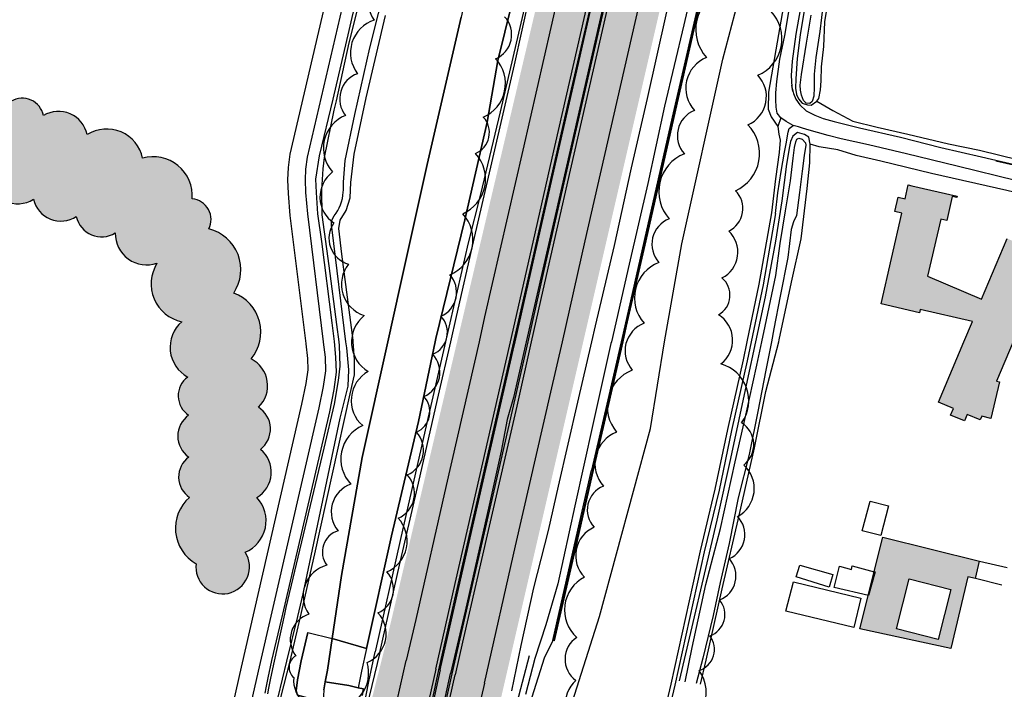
# Model space of a CAD drawing. Header units: metres. Extents: x 89795 to 94000, y 463250 to 466585.
# Tile 206 of 243: x 91113 to 91341, y 465169 to 465325. Entities that reach past the tile are written whole.
import ezdxf

# ---------------------------------------------------------------- set-up
doc = ezdxf.new("R2010")
doc.units = ezdxf.units.M
doc.layers.add('92.1_Bestaande bebouwing - Existing building H', color=7, linetype='Continuous', true_color=0xb5b6af)
doc.layers.add('96.0_groen noord H', color=7, linetype='Continuous', true_color=0xb6b449)
doc.layers.add('96.0_forest', color=71, linetype='Continuous')
doc.layers.add('XXX_Background', color=3, linetype='Continuous')
doc.layers.add('96.0_forest H', color=71, linetype='Continuous', transparency=0.5)

msp = doc.modelspace()

# ---------------------------------------------------------------- hatches: boundary and pattern name
at = {"layer": '92.1_Bestaande bebouwing - Existing building H'}
msp.add_hatch(color=256, dxfattribs=at).paths.add_polyline_path([(91348.96, 465262.74), (91349.45, 465263.89), (91350.04, 465263.33), (91354.53, 465268.16), (91350.21, 465272.19), (91349.12, 465271.03), (91342.67, 465273.75), (91342.15, 465273.97), (91336.16, 465259.86), (91323.62, 465265.2), (91326.73, 465278.49), (91328.12, 465278.17), (91329.41, 465283.77), (91330.48, 465283.53), (91330.55, 465283.83), (91320, 465286.26), (91319.19, 465286.44), (91318.46, 465283.24), (91316.84, 465283.61), (91316.07, 465280.25), (91317.69, 465279.88), (91312.91, 465258.78), (91321.82, 465256.74), (91321.98, 465257.48), (91334.11, 465254.71), (91332.12, 465250), (91326.17, 465235.96), (91329.67, 465234.48), (91329.02, 465232.95), (91332.24, 465231.59), (91332.89, 465233.11), (91335.87, 465231.85), (91336.25, 465232.73), (91338.38, 465232.18), (91340.34, 465240.64), (91339.67, 465240.8), (91343.56, 465250)])
h = msp.add_hatch(color=256, dxfattribs=at)
h.paths.add_polyline_path([(91335.7, 465198.97), (91313.28, 465204.54), (91311.26, 465196.54), (91311.46, 465196.49), (91309.96, 465190.97), (91309.85, 465190.99), (91307.9, 465183.27), (91329.05, 465178.68), (91333.05, 465195.35), (91334.76, 465194.99)])
h.paths.add_polyline_path([(91319.39, 465194.86), (91329.08, 465192.39), (91326.11, 465180.75), (91316.42, 465183.22)], flags=16)
at = {"layer": '96.0_forest H'}
h = msp.add_hatch(color=256, dxfattribs=at)
edge = h.paths.add_edge_path()
edge.add_arc((91115.74, 465499.55), 8.24, 38.1101, 148.1101)
edge.add_arc((91102.5, 465496.82), 9.45, 48.6265, 158.6265)
edge.add_arc((91088.84, 465493.85), 8.05, 52.8447, 162.8447)
edge.add_arc((91075.66, 465488.45), 9.51, 54.8012, 164.8012)
edge.add_arc((91060.97, 465482.9), 9.75, 55.5644, 165.5644)
edge.add_arc((91046.7, 465478.38), 8.47, 55.196, 165.196)
edge.add_arc((91035.13, 465475.8), 5.82, 54.4965, 164.4965)
edge.add_arc((91025.62, 465472.03), 6.61, 53.8194, 163.8194)
edge.add_arc((91016.03, 465469.55), 5.4, 53.0904, 163.0904)
edge.add_arc((91007.53, 465466.8), 5.46, 52.3328, 162.3328)
edge.add_arc((90996.61, 465461.39), 9.09, 51.0586, 161.0586)
edge.add_arc((90984.8, 465460.59), 4.93, 49.3762, 159.3762)
edge.add_arc((90974.58, 465456), 8.45, 48.4944, 158.4944)
edge.add_arc((90963.01, 465452.02), 7.99, 62.3698, 172.3698)
edge.add_arc((90956.46, 465446.81), 6.42, 102.3171, 212.3171)
edge.add_arc((90953.88, 465438.06), 6.03, 118.1056, 228.1056)
edge.add_arc((90953.47, 465427.61), 6.98, 121.2732, 231.2732)
edge.add_arc((90953.15, 465415.39), 7.89, 120.8479, 230.8479)
edge.add_arc((90953.61, 465408.46), 5.5, 171.5216, 281.5216)
edge.add_arc((90961.29, 465402.06), 6.66, 171.2658, 281.2658)
edge.add_arc((90970.98, 465391.98), 9.11, 157.0457, 267.0457)
edge.add_arc((90968.83, 465376.45), 6.64, 75.3369, 185.3369)
edge.add_arc((90956.61, 465370.78), 7.54, 42.0702, 152.0702)
edge.add_arc((90946.52, 465369.74), 5.71, 53.1973, 163.1973)
edge.add_arc((90944.74, 465367.19), 5.59, 131.1814, 241.1814)
edge.add_arc((90949.54, 465364.59), 7.84, 197.0249, 307.0249)
edge.add_arc((90958.12, 465365.96), 8.55, 243.1863, 353.1863)
edge.add_arc((90972.98, 465362.46), 6.83, 158.7088, 268.7088)
edge.add_arc((90979.69, 465352.74), 7.44, 157.144, 267.144)
edge.add_arc((90988.31, 465345.11), 9, 178.7708, 288.7708)
edge.add_arc((90998.24, 465337.47), 7.09, 187.1049, 297.1049)
edge.add_arc((91007.73, 465332.31), 6.36, 190.432, 300.432)
edge.add_arc((91018.05, 465328.38), 7.27, 192.3596, 302.3596)
edge.add_arc((91026.78, 465323.39), 4.97, 193.4031, 303.4031)
edge.add_arc((91037.89, 465321.33), 8.62, 193.9741, 303.9741)
edge.add_arc((91048.42, 465315.61), 5.89, 194.0811, 304.0811)
edge.add_arc((91057.78, 465312.21), 6.25, 193.743, 303.743)
edge.add_arc((91066.24, 465308.18), 5.12, 193.0798, 303.0798)
edge.add_arc((91077.51, 465305.67), 8.66, 191.8638, 301.8638)
edge.add_arc((91091.64, 465300.12), 9.73, 190.6816, 300.6816)
edge.add_arc((91102.29, 465292.8), 5.78, 190.4803, 300.4803)
edge.add_arc((91112.24, 465289.21), 7.15, 191.2227, 301.2227)
edge.add_arc((91122.32, 465284.58), 6.55, 193.1353, 303.1353)
edge.add_arc((91131.76, 465280.36), 5.99, 192.0756, 302.0756)
edge.add_arc((91142.26, 465275.15), 7.31, 179.015, 289.015)
edge.add_arc((91152.27, 465263.46), 9.01, 147.9479, 257.9479)
edge.add_arc((91155.58, 465248.7), 7.9, 131.1129, 241.1129)
edge.add_arc((91154.99, 465237.42), 5.42, 126.4106, 236.4106)
edge.add_arc((91155.4, 465228.05), 5.94, 125.1125, 235.1125)
edge.add_arc((91155.39, 465218.55), 5.73, 126.1556, 236.1556)
edge.add_arc((91158.36, 465206.64), 9.44, 130.7326, 240.7326)
edge.add_arc((91159.86, 465197.55), 6.18, 172.0758, 282.0758)
edge.add_arc((91159.8, 465197.68), 6.32, 282.3176, 392.3176)
edge.add_arc((91162.06, 465208.37), 7.94, 292.8665, 402.8665)
edge.add_arc((91164.36, 465219.65), 6.85, 300.863, 410.863)
edge.add_arc((91165.02, 465229.7), 5.99, 307.7599, 417.7599)
edge.add_arc((91163.41, 465239.77), 6.94, 313.7715, 423.7715)
edge.add_arc((91159.11, 465252.25), 9.66, 319.6482, 429.6482)
edge.add_arc((91154.38, 465266.73), 9.74, 326.1988, 436.1988)
edge.add_arc((91152.3, 465278.35), 4.9, 333.934, 443.934)
edge.add_arc((91143.76, 465283.92), 9.08, 355.6439, 465.6439)
edge.add_arc((91132.94, 465290.87), 8.56, 12.0599, 122.0599)
edge.add_arc((91121.78, 465296.79), 6.75, 11.3985, 121.3985)
edge.add_arc((91113.35, 465301.6), 5, 11.0151, 121.0151)
edge.add_arc((91103.94, 465304.59), 6.96, 10.7586, 120.7586)
edge.add_arc((91090.86, 465308.76), 9.69, 10.7629, 120.7629)
edge.add_arc((91079.67, 465315.65), 6.4, 12.9759, 122.9759)
edge.add_arc((91067.22, 465317.9), 9.49, 19.1585, 129.1585)
edge.add_arc((91052.98, 465321.74), 8.97, 23.0624, 133.0624)
edge.add_arc((91040.41, 465326.45), 6.7, 16.0566, 126.0566)
edge.add_arc((91027.7, 465332.16), 8.77, 358.0398, 468.0398)
edge.add_arc((91016.21, 465340.85), 8.78, 357.7713, 467.7713)
edge.add_arc((91008.79, 465346.89), 5.28, 26.1257, 136.1257)
edge.add_arc((90999.16, 465349.79), 5.87, 7.4177, 117.4177)
edge.add_arc((90987.42, 465358.24), 9.61, 340.2552, 450.2552)
edge.add_arc((90979.9, 465372.47), 8.78, 328.275, 438.275)
edge.add_arc((90977.38, 465388.15), 8.3, 301.322, 411.322)
edge.add_arc((90983.54, 465399.74), 5.2, 259.1132, 369.1132)
edge.add_arc((90992.2, 465408.09), 8.31, 244.9643, 354.9643)
edge.add_arc((91003.17, 465412.58), 5.88, 242.6845, 352.6845)
edge.add_arc((91012.64, 465418.41), 7.52, 241.0154, 351.0154)
edge.add_arc((91024.19, 465423.11), 7.17, 234.9603, 344.9603)
edge.add_arc((91038.31, 465427.77), 9.72, 222.1879, 332.1879)
edge.add_arc((91053.59, 465426.83), 7.58, 208.2415, 318.2415)
edge.add_arc((91066.82, 465424.95), 8.21, 202.7564, 312.7564)
edge.add_arc((91080.21, 465422.18), 8.47, 202.6263, 312.6263)
edge.add_arc((91091.69, 465418.68), 6.36, 205.4377, 315.4377)
edge.add_arc((91104, 465418.47), 8.86, 208.6897, 318.6897)
edge.add_arc((91118.65, 465417.67), 9.46, 212.3023, 322.3023)
edge.add_arc((91130.73, 465415.23), 5.68, 215.9445, 325.9445)
edge.add_arc((91140.94, 465417.02), 7.42, 222.1172, 332.1172)
edge.add_arc((91150.02, 465419.74), 6.68, 247.828, 357.828)
edge.add_arc((91154.13, 465424.21), 5.38, 298.4693, 408.4693)
edge.add_arc((91152.05, 465433.27), 7.56, 318.3007, 428.3007)
edge.add_arc((91150.6, 465443.26), 5.18, 325.0128, 435.0128)
edge.add_arc((91146.83, 465451.45), 6.03, 328.0123, 438.0123)
edge.add_arc((91141.34, 465462.26), 8.34, 323.902, 433.902)
edge.add_arc((91138.48, 465475.17), 7.12, 316.5907, 426.5907)
edge.add_arc((91134.82, 465486.54), 8.1, 323.2411, 433.2411)
edge.add_arc((91131.21, 465495.71), 6.11, 346.6807, 456.6807)
edge.add_arc((91125.36, 465500.32), 5.34, 15.8971, 125.8971)
at = {"layer": '96.0_groen noord H'}
msp.add_hatch(color=256, dxfattribs=at).paths.add_polyline_path([(90813, 464271.77), (90836.17, 464325.37), (90841.56, 464394.97), (90828.71, 464467.06), (90820.42, 464506), (90833.68, 464559.66), (90878.87, 464645.84), (90898.76, 464657.44), (90919.49, 464652.88), (90948.92, 464641.28), (90948.92, 464652.88), (90966.33, 464653.29), (90978.77, 464664.06), (90991.2, 464695.55), (91017.35, 464757.12), (91054.66, 464825.89), (91100.26, 464897.56), (91129.69, 464957.22), (91167.88, 465061.48), (91197.73, 465179.55), (91281.67, 465535.04), (91308.19, 465529.74), (91223.98, 465164.63), (91191.48, 465027.21), (91177.55, 464949.01), (91169.6, 464886.73), (91166.28, 464845.64), (91169.6, 464802.57), (91176.9, 464755.2), (91186.85, 464716.1), (91188.18, 464682.97), (91174.25, 464637.91), (91168.29, 464608.09), (91168.29, 464594.84), (91176.24, 464586.22), (91133.15, 464571.65), (91089.39, 464575.62), (91113.92, 464561.04), (91128.5, 464554.42), (91108.61, 464525.26), (91078.01, 464490.53), (91019.66, 464458.06), (90979.22, 464435.53), (90938.77, 464395.11), (90897, 464333.49), (90829.28, 464236.29)])

# ---------------------------------------------------------------- linework, layer by layer
at = {"layer": '96.0_forest'}
for points in [[(91198.5, 465335.25, 0.520567), (91195.12, 465324.76, 0.520567), (91191.25, 465312.3, 0.520567), (91188.44, 465302.6, 0.520567), (91185.43, 465289.46, 0.520567), (91185.75, 465277.61, 0.520567), (91189.13, 465268.05, 0.520567), (91192.76, 465256.08, 0.520567), (91193.71, 465243.09, 0.520567), (91192.43, 465230.5, 0.520567), (91189.68, 465216.9, 0.520567), (91186.7, 465206.05, 0.520567), (91184.08, 465198.05, 0.520567), (91179.92, 465186.66, 0.520567), (91176.88, 465177, 0.520567), (91176.42, 465171.92, 0.520567), (91184.95, 465164.63, 0.520567), (91193.46, 465175.46, 0.520567), (91195.98, 465186.97, 0.520567), (91198.01, 465196.49, 0.520567), (91200.66, 465208.99, 0.520567), (91202.79, 465219.04, 0.520567), (91204.9, 465229, 0.520567), (91206.65, 465237.27, 0.520567), (91208.73, 465247.08, 0.520567), (91210.61, 465255.95, 0.520567), (91212.64, 465265.53, 0.520567), (91215.66, 465279.76, 0.520567), (91218.63, 465293.74, 0.520567), (91220.44, 465302.21, 0.520567), (91223.32, 465315.77, 0.520567), (91225.41, 465325.52, 0.520567)], [(91275.83, 465331.55, 0.520567), (91272.3, 465316.06, 0.520567), (91269.48, 465303.75, 0.520567), (91267.16, 465293.66, 0.520567), (91263.63, 465278.57, 0.520567), (91261.22, 465268.42, 0.520567), (91257.79, 465254.29, 0.520567), (91255.07, 465243.39, 0.520567), (91251.43, 465228.99, 0.520567), (91248.34, 465216.43, 0.520567), (91246.17, 465206.86, 0.520567), (91243.93, 465195.29, 0.520567), (91242.15, 465181.26, 0.520567), (91241.92, 465171.28, 0.520567), (91243.56, 465159.16, 0.520567)], [(91264.95, 465158.94, 0.520567), (91270.62, 465173.61, 0.520567), (91273.09, 465181.6, 0.520567), (91275.36, 465189.96, 0.520567), (91277.61, 465199.58, 0.520567), (91279.49, 465209.37, 0.520567), (91280.97, 465221.34, 0.520567), (91280.46, 465231.16, 0.520567), (91275.66, 465244.83, 0.520567), (91275.11, 465256.27, 0.520567), (91275.9, 465264.81, 0.520567), (91277.46, 465275.73, 0.520567), (91279.05, 465285.1, 0.520567), (91281.93, 465300.42, 0.520567), (91284.24, 465311.93, 0.520567), (91287.31, 465326.76, 0.520567)], [(91105.22, 465287.82, 0.520567), (91115.94, 465283.1, 0.520567), (91125.9, 465279.1, 0.520567), (91134.94, 465275.28, 0.520567), (91144.64, 465268.24, 0.520567), (91150.39, 465254.65, 0.520567), (91151.77, 465241.78, 0.520567), (91151.99, 465232.9, 0.520567), (91152.01, 465223.18, 0.520567), (91152.2, 465213.8, 0.520567), (91153.74, 465198.4, 0.520567), (91161.15, 465191.51, 0.520567), (91165.14, 465201.06, 0.520567), (91167.87, 465213.77, 0.520567), (91168.68, 465224.97, 0.520567), (91168.21, 465234.77, 0.520567), (91166.48, 465246, 0.520567), (91162.47, 465261.31, 0.520567), (91156.7, 465276.2, 0.520567), (91152.82, 465283.23, 0.520567), (91141.31, 465292.66, 0.520567), (91128.4, 465298.13, 0.520567), (91118.26, 465302.56, 0.520567), (91110.78, 465305.89, 0.520567)]]:
    msp.add_lwpolyline(points, format="xyb", dxfattribs=at)
at = {"layer": 'XXX_Background'}
for p, q in [((91292.36, 465308.14), (91292.15, 465309.63)), ((91377.48, 465283.28), (91339.51, 465291.95)), ((91307.9, 465183.27), (91313.28, 465204.54)), ((91313.28, 465204.54), (91335.7, 465198.97)), ((91334.76, 465194.99), (91335.7, 465198.97)), ((91335.7, 465198.97), (91342.15, 465197.55)), ((91333.05, 465195.35), (91329.05, 465178.68)), ((91334.76, 465194.99), (91333.05, 465195.35)), ((91340.94, 465193.38), (91334.76, 465194.99)), ((91329.05, 465178.68), (91307.9, 465183.27))]:
    msp.add_line(p, q, dxfattribs=at)
msp.add_lwpolyline([(91185.15, 465277.04, -0.176182), (91185.82, 465279.25, 0.149914), (91187.93, 465284.73), (91187.95, 465285.22), (91187.97, 465287.08), (91188.39, 465292.11), (91190.63, 465302.8), (91194.07, 465318.29), (91200.1, 465342.33), (91205.25, 465361.93), (91216.13, 465394.42), (91217.83, 465401.68), (91224.61, 465428.97), (91232.73, 465453.77), (91241.14, 465481.09), (91246.91, 465500), (91249.45, 465508.32), (91255.78, 465534.93), (91261.75, 465560.1), (91267.3, 465583.49), (91274.86, 465617.9), (91280.43, 465642.65)], format="xyb", dxfattribs=at)
at = {"layer": 'XXX_Background', "linetype": 'Continuous'}
for points in [[(91196.12, 465487.97, -0.277534), (91164.44, 465433.02, 0.39475), (91163.59, 465430.42), (91193.91, 465365.9, -0.168628), (91194.74, 465358.08), (91179.54, 465292.87), (91179.15, 465290.11), (91179.07, 465287.64), (91179.16, 465284.65), (91179.57, 465279.74), (91183.25, 465249.98), (91183.25, 465249.92), (91183.69, 465246.37), (91183.77, 465243.21), (91183.25, 465239.6), (91182.22, 465234.6), (91168.16, 465173.42), (91165.13, 465160.06)], [(91161.23, 465160.95), (91164.26, 465174.31), (91178.31, 465235.45), (91179.31, 465240.3), (91179.76, 465243.44), (91179.69, 465246.07), (91179.27, 465249.52), (91179.27, 465249.58), (91175.59, 465279.33), (91175.16, 465284.42), (91175.07, 465287.65), (91175.16, 465290.46), (91175.61, 465293.61), (91190.84, 465358.99, 0.168628), (91190.29, 465364.2), (91162.01, 465424.39, 0.568433), (91160.3, 465424.56, -0.473074), (91146.4, 465423.85, 0.293468), (91144.31, 465424.41, -0.05092), (91126.57, 465420.68, -0.108841), (91103.55, 465423.68, 0.086933), (91063.5, 465432.24, 0.105611), (91025.36, 465426.08, -0.061789), (90961.27, 465410.61)]]:
    msp.add_lwpolyline(points, format="xyb", dxfattribs=at)
at = {"layer": 'XXX_Background'}
for points in [[(91196.23, 465352.83), (91189.19, 465322.37), (91185.51, 465306.34), (91182.33, 465293.17), (91181.46, 465287.79), (91181.65, 465284.67), (91181.95, 465279.76), (91182.89, 465273.26), (91185.25, 465254.41), (91185.78, 465250.05), (91186.12, 465246.44), (91186.28, 465242.94), (91185.7, 465238.89), (91184.69, 465233.72), (91178.24, 465205.66), (91173.8, 465186.66), (91171.26, 465175.89), (91170.42, 465171.89), (91169.93, 465169.55), (91169.68, 465168.32)], [(91195.25, 465343.58), (91189.21, 465319.44), (91186.23, 465305.97), (91185.74, 465303.85), (91183.44, 465292.85), (91183.18, 465290.18), (91182.83, 465285.23), (91182.96, 465279.51), (91184.53, 465267.6), (91186.32, 465253.97), (91186.85, 465250), (91186.97, 465249.12), (91187.08, 465244.35), (91186.72, 465241.01), (91185.82, 465235.51), (91183.38, 465225.26), (91174.61, 465188.24), (91174.27, 465186.67), (91171.87, 465175.75), (91171.03, 465171.76), (91170.54, 465169.43), (91170.28, 465168.16)], [(91173.42, 465167.27), (91175.54, 465175.75), (91175.54, 465175.75), (91178.01, 465186.04), (91181.3, 465200.67), (91189.5, 465237.87), (91190.54, 465242.28), (91190.56, 465245.87), (91190.25, 465250), (91190.22, 465250.36), (91187.61, 465270.38), (91186.86, 465276.35), (91187.17, 465278.22), (91188.56, 465280.48), (91189.49, 465283.47), (91189.67, 465287), (91190.43, 465293.56), (91193.24, 465306.69), (91197.71, 465325.83)], [(91172.82, 465167.41), (91174.83, 465175.75), (91177.34, 465186.15), (91178.6, 465191.39), (91187.21, 465232.19), (91189.03, 465239.69), (91189.21, 465243.47), (91188.71, 465248.58), (91188.54, 465250), (91185.3, 465276.02), (91185.15, 465277.04)], [(91226.69, 465159.94), (91231.2, 465177.07)]]:
    msp.add_lwpolyline(points, dxfattribs=at)
at = {"layer": 'XXX_Background', "ltscale": 5}
for points in [[(91332.12, 465250), (91334.11, 465254.71), (91321.98, 465257.48), (91321.82, 465256.74), (91312.91, 465258.78), (91317.69, 465279.88), (91316.07, 465280.25), (91316.84, 465283.61), (91318.46, 465283.24), (91319.19, 465286.44), (91320, 465286.26), (91330.55, 465283.83), (91330.48, 465283.53), (91329.41, 465283.77), (91328.12, 465278.17), (91326.73, 465278.49), (91323.62, 465265.2), (91336.16, 465259.86), (91342.15, 465273.97)], [(91343.56, 465250), (91339.67, 465240.8), (91340.34, 465240.64), (91338.38, 465232.18), (91336.25, 465232.73), (91335.87, 465231.85), (91332.89, 465233.11), (91332.24, 465231.59), (91329.02, 465232.95), (91329.67, 465234.48), (91326.17, 465235.96), (91332.12, 465250)], [(91308.46, 465206.04), (91310.33, 465212.94), (91314.62, 465211.84), (91312.83, 465204.98), (91308.46, 465206.04)], [(91300.79, 465192.96), (91293.14, 465195.35), (91293.99, 465198.09), (91301.69, 465195.87), (91300.79, 465192.96)], [(91311.26, 465196.54), (91311.46, 465196.49), (91309.96, 465190.97), (91301.99, 465192.88), (91303.17, 465197.79), (91305.99, 465197.06), (91306.18, 465197.89), (91311.26, 465196.54)], [(91306.5, 465183.58), (91290.76, 465187.37), (91292.51, 465194.15), (91308.15, 465190.39), (91306.5, 465183.58)], [(91329.08, 465192.39), (91326.11, 465180.75), (91316.42, 465183.22), (91319.39, 465194.86), (91329.08, 465192.39)]]:
    msp.add_lwpolyline(points, dxfattribs=at)
at = {"layer": 'XXX_Background'}
for points in [[(91209.44, 465173.86, 4.77), (91213.95, 465193.79, 4.8), (91219.72, 465219.15, 4.89), (91225.66, 465245.22, 4.86), (91226.75, 465250, 4.86), (91231.63, 465271.41, 4.89), (91236.48, 465292.68, 4.88), (91243.88, 465325.1, 4.89), (91250.25, 465353.06, 4.84), (91256.66, 465381.12, 4.87), (91264.33, 465414.75, 4.91), (91267.81, 465429.94, 4.8), (91272.75, 465451.67, 4.81), (91278.92, 465478.66, 4.83), (91285.02, 465505.33, 4.83)], [(91287.85, 465497.17, 4.89), (91281.46, 465469, 4.92), (91275.14, 465441.19, 4.91), (91272.28, 465428.53, 4.92), (91266.27, 465401.99, 4.86), (91259.85, 465374.01, 4.88), (91253.43, 465345.79, 4.89), (91246.83, 465316.88, 4.86), (91240.66, 465289.85, 4.88), (91234.3, 465261.97, 4.85), (91231.59, 465250, 4.82), (91228.2, 465235.04, 4.79), (91221.57, 465206.08, 4.86), (91215.61, 465180.14, 4.91), (91213.88, 465172.56, 4.85)], [(91196.44, 465177.73, 4.77), (91201, 465198.03, 4.74), (91205.15, 465216.13, 4.71), (91210.01, 465237.57, 4.71), (91212.88, 465250, 4.71), (91214.23, 465255.85, 4.71), (91218.17, 465273.2, 4.7), (91222.66, 465292.59, 4.7), (91227.7, 465314.39, 4.66), (91231.23, 465330.55, 4.78), (91237.47, 465358.32, 4.68), (91242.99, 465382.41, 4.77), (91248.56, 465406.76, 4.77), (91253.25, 465427.39, 4.78), (91254.79, 465434.16, 4.69), (91257.14, 465444.38, 4.71), (91257.31, 465445.11, 4.71), (91259.22, 465453.43, 4.72), (91264.7, 465477.3, 4.62), (91268.47, 465493.75, 4.64)], [(91300.05, 465489.09, 4.71), (91296.57, 465473.8, 4.74), (91292.22, 465454.39, 4.73), (91288.04, 465436.3, 4.71), (91287.87, 465435.58, 4.71), (91285.38, 465424.38, 4.66), (91280.41, 465402.46, 4.63), (91276.19, 465383.98, 4.66), (91272.08, 465365.88, 4.7), (91267.78, 465347.44, 4.64), (91262.89, 465326.02, 4.64), (91258.48, 465306.55, 4.64), (91254.8, 465290.42, 4.61), (91250.82, 465272.35, 4.62), (91246.47, 465253.66, 4.62), (91245.61, 465250, 4.62), (91242.31, 465235.94, 4.62), (91237.83, 465216.4, 4.64), (91235.52, 465206.13, 4.64), (91232.1, 465192.78, 4.75), (91229.15, 465179.38, 4.71), (91227, 465168.81, 4.71)], [(91242.11, 465438.22, 1.35), (91238.09, 465418.29, 1.12), (91230.26, 465387.14, 1.05), (91222.55, 465357.99, 1.39), (91215.32, 465325.47, 1.13), (91207.38, 465291.22, 1.12), (91201.06, 465262.6, 0.92), (91198.26, 465250, 0.94), (91192.27, 465223.05, 0.98), (91187.53, 465195.62, 1.04), (91185.36, 465180.99, 0.88)], [(91193.34, 465178.68, 4.54), (91199.12, 465204.84, 4.39), (91205.42, 465231.44, 4.43), (91209.28, 465250, 4.43), (91209.44, 465250.76, 4.43), (91216.14, 465278.31, 4.56), (91221.37, 465301, 4.64), (91223.86, 465315.36, 4.62), (91228.67, 465335.2, 4.62), (91233.12, 465352.66, 4.78), (91235.73, 465367.62, 4.7), (91239.44, 465382.33, 4.62), (91243.6, 465399.19, 4.7), (91246.57, 465412.33, 4.65), (91248.75, 465424.26, 4.55), (91250.4, 465435.58, 4.51)], [(91254.37, 465434.28, 5.49), (91248.98, 465410.75, 5.38), (91242.65, 465383.08, 5.4), (91237.15, 465359.14, 5.37), (91230.27, 465328.68, 5.34), (91224.37, 465303.45, 5.32), (91219.76, 465284.33, 5.32), (91216.97, 465273.01, 5.31), (91211.82, 465250.63, 5.31), (91211.67, 465250, 5.31), (91207.35, 465231.15, 5.32), (91201.14, 465203.8, 5.32), (91195.29, 465177.93, 5.29)], [(91260.99, 465432.17, 4.84), (91254.68, 465404.37, 4.86), (91245.68, 465365.08, 4.85), (91237.76, 465330.26, 4.84), (91229.66, 465294.56, 4.8), (91220.76, 465255.77, 4.8), (91219.45, 465250, 4.8), (91211.85, 465216.58, 4.83), (91204.76, 465185.45, 4.84), (91202.55, 465175.9, 4.79)], [(91210.15, 465173.7, 4.84), (91214.64, 465193.54, 4.86), (91219.34, 465214.14, 4.86), (91224.66, 465237.5, 4.87), (91227.54, 465250, 4.87), (91230.32, 465262.11, 4.87), (91235.77, 465285.97, 4.88), (91240.27, 465305.65, 4.88), (91244.9, 465325.77, 4.89), (91249.2, 465344.7, 4.89), (91254.76, 465369.13, 4.89), (91259.73, 465390.92, 4.89), (91263.98, 465409.6, 4.89), (91268.51, 465429.75, 4.94)], [(91210.41, 465173.69, 5.56), (91216.35, 465199.65, 5.68), (91222.37, 465226.01, 5.64), (91227.41, 465248.05, 5.64), (91227.86, 465250, 5.63), (91232.45, 465270.16, 5.6), (91237.26, 465291.38, 5.59), (91242.2, 465312.95, 5.56), (91247.25, 465335.17, 5.57), (91253.05, 465360.72, 5.57), (91258.23, 465383.19, 5.59), (91263.23, 465405.34, 5.66), (91268.79, 465429.67, 5.64)], [(91271.28, 465428.92, 5.7), (91265.91, 465405.43, 5.66), (91258.9, 465374.61, 5.63), (91252.85, 465348.09, 5.59), (91246.37, 465319.65, 5.59), (91239.74, 465290.78, 5.55), (91234.01, 465265.83, 5.64), (91230.41, 465250, 5.64), (91227.45, 465237.03, 5.64), (91226.02, 465231.95, 5.65), (91224.62, 465224.54, 5.66), (91221.83, 465212.04, 5.64), (91216.21, 465187.4, 5.65), (91212.85, 465172.87, 5.61)], [(91271.49, 465428.86, 4.94), (91266.15, 465405.22, 4.93), (91259.52, 465375.98, 4.93), (91252.84, 465346.52, 4.9), (91247.03, 465321.45, 4.91), (91240.77, 465294.02, 4.9), (91234.51, 465266.58, 4.89), (91230.77, 465250, 4.89), (91228.76, 465241.14, 4.89), (91222.92, 465215.35, 4.89), (91216.84, 465189.09, 4.89), (91213.15, 465172.79, 4.88)], [(91220.69, 465170.64, 4.79), (91227.96, 465202.56, 4.86), (91236.14, 465238.27, 4.83), (91238.82, 465250, 4.82), (91244.15, 465273.41, 4.8), (91252.35, 465309.33, 4.8), (91260.47, 465344.89, 4.79), (91267.66, 465376.4, 4.83), (91273.98, 465404.19, 4.83), (91279.04, 465426.37, 4.82)], [(91289.25, 465423.17, 4.45), (91285.02, 465404.09, 4.46), (91280.51, 465383.7, 4.46), (91275.87, 465362.27, 4.46), (91271.72, 465343.72, 4.43), (91267.01, 465323.62, 4.46), (91262.52, 465304.73, 4.47), (91258.69, 465286.79, 4.47), (91254.37, 465268.01, 4.47), (91250.2, 465250, 4.44), (91250.1, 465249.56, 4.44), (91245.89, 465230.77, 4.44), (91241.75, 465211.82, 4.46), (91237.8, 465193.69, 4.46), (91235.01, 465184.22, 4.57), (91232.44, 465176.37, 4.57), (91230.29, 465168.03, 4.47)], [(91291.75, 465422.31, 6.61), (91287.04, 465401, 6.63), (91281, 465374.46, 6.63), (91276.33, 465353.66, 6.61), (91271.86, 465334.15, 6.61), (91264.52, 465302.13, 6.62), (91258.02, 465273.47, 6.62), (91253.5, 465253.64, 6.62), (91252.66, 465250, 6.62), (91249.35, 465235.47, 6.62), (91245.8, 465220.08, 6.62), (91241.86, 465202.75, 6.62), (91236.75, 465180.48, 6.62)], [(91240.66, 465164.68, 0.65), (91247.41, 465186.13, 0.65), (91259.29, 465229.82, 0.85), (91262.58, 465250, 1.52), (91266.59, 465272.74, 1.51), (91276.07, 465315.67, 0.91), (91282.38, 465339.45, 0.73), (91289.62, 465372.72, 0.72), (91294.47, 465397.53, 0.89), (91299.75, 465419.74, 0.65)], [(91305.32, 465417.79, 0.71), (91301.03, 465403.33, 0.76), (91298.83, 465394.25, 0.76), (91298.08, 465387.38, 0.76), (91297.87, 465380.75, 0.76), (91297.27, 465372.35, 0.76), (91295.55, 465360.08, 0.72), (91292.2, 465339.73, 0.68), (91288.72, 465319.66, 0.63), (91286.71, 465308.02, 0.56), (91286.66, 465304.09, 0.56), (91287.34, 465302.28, 0.55), (91288.91, 465300.05, 0.43)], [(91286.85, 465401.05, 4.07), (91280.82, 465374.5, 4), (91276.14, 465353.71, 4.05), (91271.67, 465334.19, 3.95), (91264.33, 465302.18, 3.98), (91257.83, 465273.52, 3.95), (91253.31, 465253.69, 3.98), (91252.47, 465250, 3.98), (91249.16, 465235.52, 3.96), (91245.62, 465220.12, 3.97)], [(91287.2, 465400.97, 4.07), (91281.16, 465374.42, 4.06), (91276.49, 465353.63, 4.01), (91272.02, 465334.11, 3.99), (91264.68, 465302.1, 4.03), (91258.18, 465273.44, 3.9), (91253.66, 465253.61, 3.97), (91252.84, 465250, 3.97), (91249.51, 465235.43, 3.97)], [(91295.59, 465335.91, 0.69), (91293.09, 465321.46, 0.62), (91292.19, 465315.23, 0.62), (91291.99, 465311.88, 0.54), (91292.14, 465309.28, 0.41), (91292.53, 465307.68, 0.41), (91293.08, 465306.4, 0.41), (91294.01, 465305.03, 0.41), (91295.47, 465303.65, 0.43), (91297.47, 465302.67, 0.41), (91299.37, 465301.86, 0.42), (91302, 465301.17, 0.45), (91307.84, 465299.69, 0.46), (91317.36, 465297.54, 0.46), (91326.73, 465295.17, 0.48), (91336.21, 465292.94, 0.49), (91346.52, 465290.56, 0.45)], [(91296.52, 465336.55, 0.55), (91294.07, 465321.36, 0.45), (91293.36, 465315.84, 0.45), (91293.02, 465311.12, 0.45), (91292.99, 465308.92, 0.45), (91293.23, 465307.47, 0.39), (91293.66, 465306.46, 0.35), (91294.56, 465305.48, 0.35), (91295.73, 465305.05, 0.35), (91296.59, 465305.01, 0.35), (91297.96, 465305.88, 0.35), (91298.4, 465306.57, 0.35), (91298.78, 465308.54, 0.31), (91298.93, 465310.66, 0.31), (91299.03, 465313.89, 0.27), (91299.57, 465318.65, 0.23), (91299.8, 465324.33, 0.23), (91300.98, 465331.45, 0.23)], [(91228.67, 465335.2, 4.62), (91223.86, 465315.36, 4.62), (91221.37, 465301, 4.64), (91216.14, 465278.31, 4.56), (91209.44, 465250.76, 4.43), (91209.28, 465250, 4.43), (91205.42, 465231.44, 4.43), (91199.12, 465204.84, 4.39), (91193.34, 465178.68, 4.54), (91185.36, 465180.99, 0.88), (91187.53, 465195.62, 1.04), (91192.27, 465223.05, 0.98), (91198.26, 465250, 0.94), (91201.06, 465262.6, 0.92), (91207.38, 465291.22, 1.12), (91215.32, 465325.47, 1.13)], [(91344.4, 465287.41, 0.45), (91330.54, 465290.79, 0.53), (91318.78, 465293.7, 0.54), (91309.9, 465295.73, 0.54), (91303.58, 465297.17, 0.55), (91300.6, 465297.92, 0.55), (91298.06, 465298.61, 0.54), (91296.15, 465299.15, 0.54), (91294.6, 465299.62, 0.54), (91293.67, 465299.92, 0.55), (91292.47, 465300.27, 0.59), (91290.8, 465301.2, 0.59), (91289.54, 465302.07, 0.55), (91288.73, 465303.15, 0.54), (91288.47, 465304.49, 0.47), (91288.4, 465306.23, 0.47), (91288.38, 465307.88, 0.47), (91288.66, 465310.52, 0.47), (91289.37, 465315.65, 0.47), (91290.48, 465321.17, 0.47), (91292.92, 465335.52, 0.64)], [(91299.43, 465328.61, -0.53), (91298.61, 465322.12, -0.53), (91297.69, 465316.07, -0.53), (91297.32, 465312.16, -0.53), (91297.3, 465309.12, -0.53), (91297.22, 465307.06, -0.53), (91296.85, 465305.87, -0.53), (91296.3, 465305.36, -0.53), (91295.47, 465305.47, -0.53), (91294.85, 465306.08, -0.53), (91294.41, 465307.27, -0.53), (91294.17, 465308.44, -0.53), (91294.04, 465309.64, -0.53), (91294.37, 465312.13, -0.53), (91295.52, 465319.41, -0.53), (91296.62, 465325.92, -0.53)], [(91297.96, 465305.88, 0.35), (91301.63, 465303.77, 0.46), (91306.26, 465301.23, 0.45), (91311.97, 465299.87, 0.45), (91319.1, 465298.25, 0.46), (91328.5, 465295.98, 0.47), (91335.69, 465294.49, 0.51), (91344.9, 465292.3, 0.48), (91358.52, 465289.03, 0.44)], [(91289.54, 465302.07, 0.55), (91288.91, 465300.05, 0.43), (91289.14, 465298.22, 0.39), (91289.44, 465296.82, 0.39), (91289.16, 465293.99, 0.37), (91288.34, 465287.84, 0.37), (91287.4, 465279.97, 0.38)], [(91288.37, 465279.8, 0.38), (91288.91, 465284.57, 0.38), (91289.66, 465289.53, 0.38), (91290.41, 465294.08, 0.38), (91290.8, 465295.99, 0.38), (91291.24, 465298.69, 0.43), (91291.5, 465299.55, 0.47), (91292.47, 465300.27, 0.59)], [(91270.93, 465170.37, 0.7), (91272.19, 465176, 0.7), (91275.95, 465192.59, 0.56), (91279.93, 465209.6, 0.56), (91283.42, 465225.3, 0.56), (91286.12, 465238.44, 0.56), (91289.08, 465250, 0.29), (91289.18, 465250.4, 0.28), (91292.05, 465263.82, 0.29), (91294.33, 465273.94, 0.31), (91295.69, 465285.62, 0.33), (91296.3, 465291.55, 0.33), (91296.36, 465295.9, 0.33), (91296.06, 465297.54, 0.33), (91295.1, 465298.2, 0.33), (91293.43, 465298.61, 0.33), (91292.35, 465297.77, 0.33), (91291.84, 465296.54, 0.33), (91291.62, 465295.39, 0.33), (91290.9, 465291.28, 0.33), (91289.78, 465282.76, 0.33), (91288.3, 465273.4, 0.33), (91285.92, 465260.46, 0.33), (91283.69, 465250, 0.33), (91281.78, 465241.01, 0.33), (91277.89, 465222.82, 0.62), (91274.69, 465208.53, 0.62), (91265.93, 465171.21, 0.54)], [(91267.35, 465170.97, -0.53), (91269.01, 465178.95, -0.53), (91272.18, 465193.54, -0.53), (91275.56, 465206.6, -0.53), (91279, 465222.07, -0.53), (91281.43, 465232.91, -0.53), (91284.01, 465244.54, -0.53), (91285.18, 465250, -0.53), (91285.95, 465253.59, -0.53), (91288.38, 465265.41, -0.53), (91289.44, 465272.85, -0.53), (91290.64, 465280.4, -0.53), (91291.79, 465287.43, -0.53), (91292.46, 465292.68, -0.53), (91292.76, 465295.18, -0.53), (91293.02, 465296.44, -0.53), (91293.3, 465297.08, -0.53), (91293.72, 465297.31, -0.53), (91294.49, 465297.06, -0.53), (91295.29, 465296.26, -0.53), (91295.36, 465295.66, -0.53), (91295.01, 465293.32, -0.53), (91294.55, 465289.67, -0.53), (91293.89, 465284.71, -0.53), (91293.18, 465279.34, -0.53), (91292.51, 465277.85, -0.53), (91291.95, 465276.09, -0.53), (91291.21, 465269.55, -0.53), (91289.4, 465260.61, -0.53), (91287.97, 465252.98, -0.53), (91287.39, 465250, -0.53), (91286.11, 465243.38, -0.53), (91284.2, 465233.78, -0.53), (91282.21, 465223.76, -0.53), (91279.69, 465213.71, -0.53), (91277.54, 465203.13, -0.53), (91275.45, 465193.99, -0.53), (91273.82, 465186.36, -0.53), (91271.46, 465176.46, -0.53), (91269.92, 465170.54, -0.53)], [(91356.83, 465281.7, 0.69), (91342.05, 465285.14, 0.7), (91324.58, 465289.07, 0.71), (91312.8, 465291.96, 0.71), (91307.09, 465293.3, 0.79), (91302.82, 465294.59, 0.79), (91298.5, 465295.33, 0.79), (91296.36, 465295.9, 0.33)], [(91287.4, 465279.97, 0.38), (91284.47, 465263.4, 0.38), (91281.69, 465250, 0.39), (91280.82, 465245.8, 0.4), (91277.16, 465229.59, 0.43), (91274.27, 465215.72, 0.49), (91270.82, 465201.36, 0.49), (91264.01, 465170.36, 0.57), (91261.27, 465158.84, 0.59)], [(91288.37, 465279.8, 0.38), (91285.43, 465263.21, 0.38), (91282.7, 465250, 0.39), (91281.78, 465245.59, 0.4), (91278.12, 465229.38, 0.43), (91275.23, 465215.5, 0.49), (91271.78, 465201.14, 0.49), (91264.97, 465170.14, 0.57), (91262.22, 465158.61, 0.59)], [(91249.51, 465235.43, 3.97), (91245.97, 465220.04, 3.93), (91242.02, 465202.71, 3.98), (91236.92, 465180.44, 3.98)], [(91236.57, 465180.53, 3.95), (91241.67, 465202.79, 3.98), (91245.62, 465220.12, 3.97)], [(91179.66, 465182.38, 0.67), (91178.14, 465175.82, 0.69), (91177.27, 465171.44, 0.69), (91176.94, 465168.81, 0.69), (91177.3, 465167.84, 0.69), (91177.94, 465167.65, 0.69), (91183.03, 465166.29, 0.47)], [(91185.36, 465180.99, 0.88), (91184.29, 465173.62, 0.88), (91183.72, 465170.92, 0.6)], [(91236.57, 465180.53, 3.95), (91234.56, 465176.43, 4.05), (91231.75, 465167.36, 4.05)], [(91236.92, 465180.44, 3.98), (91236.57, 465180.53, 3.95)], [(91193.34, 465178.68, 4.54), (91192.18, 465173.43, 4.49), (91191.38, 465169.58, 4.4)], [(91192.68, 465165.08, 5.32), (91193.86, 465171.05, 5.29), (91195.29, 465177.93, 5.29)], [(91196.44, 465177.73, 4.77), (91193.3, 465164.95, 4.57)], [(91199.77, 465163.47, 4.74), (91202.55, 465175.9, 4.79)], [(91209.44, 465173.86, 4.77), (91206.69, 465161.89, 4.89)], [(91207.55, 465161.69, 4.88), (91210.15, 465173.7, 4.84)], [(91210.41, 465173.69, 5.56), (91207.76, 465161.65, 5.55)], [(91192.28, 465167.76, 4.67), (91192.62, 465169.31, 4.66), (91191.38, 465169.58, 4.4), (91189.23, 465170.06, 3.39), (91183.72, 465170.92, 0.6), (91183.41, 465169.07, 0.66), (91183.33, 465167.67, 0.66), (91183.48, 465166.38, 0.47)], [(91183.41, 465169.07, 0.66), (91183.72, 465170.92, 0.6), (91189.23, 465170.06, 3.39), (91191.38, 465169.58, 4.4), (91192.62, 465169.31, 4.66), (91192.28, 465167.76, 4.67)], [(91210.25, 465161.08, 5.52), (91212.85, 465172.87, 5.61)], [(91213.15, 465172.79, 4.88), (91210.52, 465161.01, 4.85)], [(91211.25, 465160.85, 4.84), (91213.88, 465172.56, 4.85)], [(91220.69, 465170.64, 4.79), (91218.11, 465159.28, 4.78)]]:
    msp.add_polyline3d(points, dxfattribs=at)
for points in [[(91179.66, 465182.38, 0.67), (91185.36, 465180.99, 0.88), (91184.29, 465173.62, 0.88), (91183.72, 465170.92, 0.6), (91183.41, 465169.07, 0.66), (91183.33, 465167.67, 0.66), (91183.48, 465166.38, 0.47), (91183.03, 465166.29, 0.47), (91177.94, 465167.65, 0.69), (91177.3, 465167.84, 0.69), (91176.94, 465168.81, 0.69), (91177.27, 465171.44, 0.69), (91178.14, 465175.82, 0.69)], [(91185.36, 465180.99, 0.88), (91193.34, 465178.68, 4.54), (91192.18, 465173.43, 4.49), (91191.38, 465169.58, 4.4), (91189.23, 465170.06, 3.39), (91183.72, 465170.92, 0.6), (91184.29, 465173.62, 0.88)]]:
    msp.add_polyline3d(points, close=True, dxfattribs=at)

doc.saveas('drawing.dxf')
